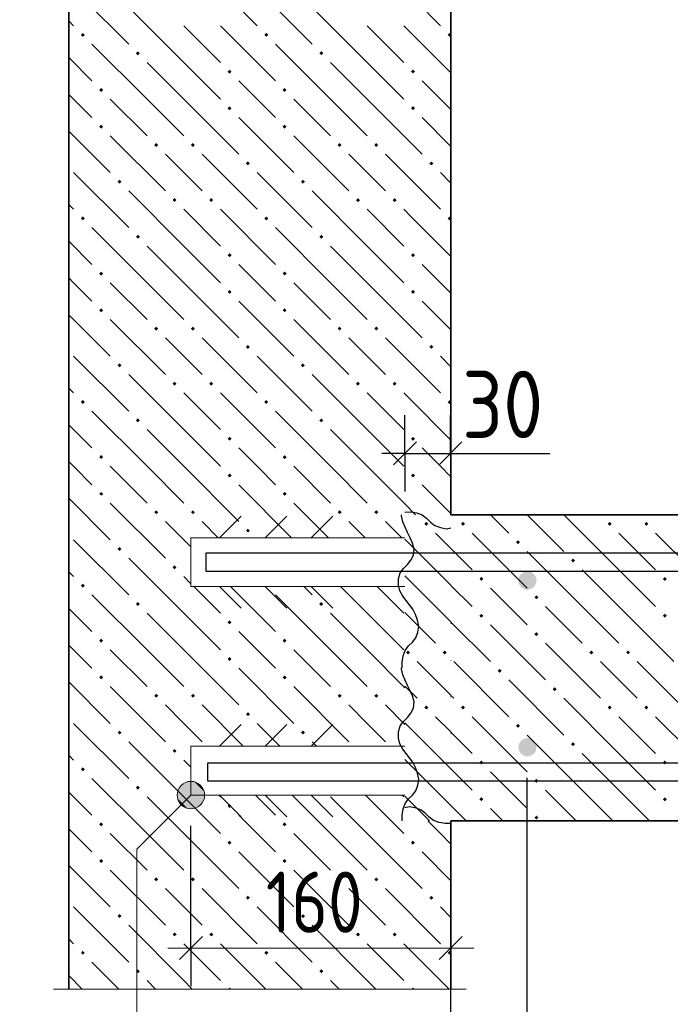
# Model space of a CAD drawing. Header units: millimetres. Extents: x 0 to 21000, y -5 to 14850.
# Tile 4 of 28: x 2037 to 3101, y 7428 to 9037. Entities that reach past the tile are written whole.
import ezdxf

# ---------------------------------------------------------------- set-up
doc = ezdxf.new("R2010")
doc.units = ezdxf.units.MM
for name, color, linetype, lineweight in [('Standard', 7, 'Continuous', 25), ('Лестница', 7, 'Continuous', 25), ('Обрамление П-обр. равн.', 7, 'Continuous', 25), ('Примечания', 7, 'Continuous', 13), ('Размерная линия_ общее', 7, 'Continuous', 13), ('Текст_ общее', 7, 'Continuous', 25), ('Фоновоя арматура Х1', 7, 'Continuous', 25)]:
    doc.layers.add(name, color=color, linetype=linetype, lineweight=lineweight)
doc.layers.add('ЖБ Лестница', color=7, linetype='Continuous', lineweight=25, true_color=0xe0e0ff)
doc.layers.add('ЖБ Стена верхний уровень', color=7, linetype='Continuous', lineweight=25, true_color=0x006e00)
doc.layers.add('Размерная выноска', color=7, linetype='Continuous')
doc.styles.add('ISOCPEUR', font='txt')

msp = doc.modelspace()

# ---------------------------------------------------------------- hatches: boundary and pattern name
at = {"layer": 'ЖБ Лестница', "linetype": 'Continuous', "lineweight": 18, "transparency": 33554687}
for points in [[(2698.6, 8212.8), (2701.8, 8216.1), (2705.1, 8212.8), (2701.8, 8209.6)], [(2758.6, 8212.8), (2761.8, 8216.1), (2765.1, 8212.8), (2761.8, 8209.6)], [(2998.6, 8212.8), (3001.8, 8216.1), (3005.1, 8212.8), (3001.8, 8209.6)], [(3058.6, 8212.8), (3061.8, 8216.1), (3065.1, 8212.8), (3061.8, 8209.6)], [(2848.6, 8182.8), (2851.8, 8186.1), (2855.1, 8182.8), (2851.8, 8179.6)], [(2938.6, 8152.8), (2941.8, 8156.1), (2945.1, 8152.8), (2941.8, 8149.6)], [(2788.6, 8122.8), (2791.8, 8126.1), (2795.1, 8122.8), (2791.8, 8119.6)], [(3088.6, 8122.8), (3091.8, 8126.1), (3095.1, 8122.8), (3091.8, 8119.6)], [(2878.6, 8092.8), (2881.8, 8096.1), (2885.1, 8092.8), (2881.8, 8089.6)], [(2788.6, 8062.8), (2791.8, 8066.1), (2795.1, 8062.8), (2791.8, 8059.6)], [(3088.6, 8062.8), (3091.8, 8066.1), (3095.1, 8062.8), (3091.8, 8059.6)], [(2878.6, 8032.8), (2881.8, 8036.1), (2885.1, 8032.8), (2881.8, 8029.6)], [(2668.6, 8002.8), (2671.8, 8006.1), (2675.1, 8002.8), (2671.8, 7999.6)], [(2728.6, 8002.8), (2731.8, 8006.1), (2735.1, 8002.8), (2731.8, 7999.6)], [(2968.6, 8002.8), (2971.8, 8006.1), (2975.1, 8002.8), (2971.8, 7999.6)], [(3028.6, 8002.8), (3031.8, 8006.1), (3035.1, 8002.8), (3031.8, 7999.6)], [(2818.6, 7972.8), (2821.8, 7976.1), (2825.1, 7972.8), (2821.8, 7969.6)], [(2908.6, 7942.8), (2911.8, 7946.1), (2915.1, 7942.8), (2911.8, 7939.6)], [(2698.6, 7912.8), (2701.8, 7916.1), (2705.1, 7912.8), (2701.8, 7909.6)], [(2758.6, 7912.8), (2761.8, 7916.1), (2765.1, 7912.8), (2761.8, 7909.6)], [(2998.6, 7912.8), (3001.8, 7916.1), (3005.1, 7912.8), (3001.8, 7909.6)], [(3058.6, 7912.8), (3061.8, 7916.1), (3065.1, 7912.8), (3061.8, 7909.6)], [(2848.6, 7882.8), (2851.8, 7886.1), (2855.1, 7882.8), (2851.8, 7879.6)], [(2938.6, 7852.8), (2941.8, 7856.1), (2945.1, 7852.8), (2941.8, 7849.6)], [(2788.6, 7822.8), (2791.8, 7826.1), (2795.1, 7822.8), (2791.8, 7819.6)], [(3088.6, 7822.8), (3091.8, 7826.1), (3095.1, 7822.8), (3091.8, 7819.6)], [(2878.6, 7792.8), (2881.8, 7796.1), (2885.1, 7792.8), (2881.8, 7789.6)], [(2788.6, 7762.8), (2791.8, 7766.1), (2795.1, 7762.8), (2791.8, 7759.6)], [(3088.6, 7762.8), (3091.8, 7766.1), (3095.1, 7762.8), (3091.8, 7759.6)], [(2878.6, 7732.8), (2881.8, 7736.1), (2885.1, 7732.8), (2881.8, 7729.6)]]:
    msp.add_hatch(color=7, dxfattribs=at).paths.add_polyline_path(points, flags=16)
at = {"layer": 'ЖБ Стена верхний уровень', "linetype": 'Continuous', "lineweight": 18, "transparency": 33554687}
for points in [[(2136.8, 9011.9), (2140, 9015.2), (2143.3, 9011.9), (2140, 9008.7)], [(2436.8, 9011.9), (2440, 9015.2), (2443.3, 9011.9), (2440, 9008.7)], [(2736.8, 9011.9), (2740, 9015.2), (2742.2, 9013), (2742.2, 9010.9), (2740, 9008.7)], [(2226.8, 8981.9), (2230, 8985.2), (2233.3, 8981.9), (2230, 8978.7)], [(2526.8, 8981.9), (2530, 8985.2), (2533.3, 8981.9), (2530, 8978.7)], [(2376.8, 8951.9), (2380, 8955.2), (2383.3, 8951.9), (2380, 8948.7)], [(2166.8, 8921.9), (2170, 8925.2), (2173.3, 8921.9), (2170, 8918.7)], [(2466.8, 8921.9), (2470, 8925.2), (2473.3, 8921.9), (2470, 8918.7)], [(2376.8, 8891.9), (2380, 8895.2), (2383.3, 8891.9), (2380, 8888.7)], [(2166.8, 8861.9), (2170, 8865.2), (2173.3, 8861.9), (2170, 8858.7)], [(2466.8, 8861.9), (2470, 8865.2), (2473.3, 8861.9), (2470, 8858.7)], [(2256.8, 8831.9), (2260, 8835.2), (2263.3, 8831.9), (2260, 8828.7)], [(2316.8, 8831.9), (2320, 8835.2), (2323.3, 8831.9), (2320, 8828.7)], [(2556.8, 8831.9), (2560, 8835.2), (2563.3, 8831.9), (2560, 8828.7)], [(2616.8, 8831.9), (2620, 8835.2), (2623.3, 8831.9), (2620, 8828.7)], [(2406.8, 8801.9), (2410, 8805.2), (2413.3, 8801.9), (2410, 8798.7)], [(2706.8, 8801.9), (2710, 8805.2), (2713.3, 8801.9), (2710, 8798.7)], [(2196.8, 8771.9), (2200, 8775.2), (2203.3, 8771.9), (2200, 8768.7)], [(2496.8, 8771.9), (2500, 8775.2), (2503.3, 8771.9), (2500, 8768.7)], [(2286.8, 8741.9), (2290, 8745.2), (2293.3, 8741.9), (2290, 8738.7)], [(2346.8, 8741.9), (2350, 8745.2), (2353.3, 8741.9), (2350, 8738.7)], [(2586.8, 8741.9), (2590, 8745.2), (2593.3, 8741.9), (2590, 8738.7)], [(2646.8, 8741.9), (2650, 8745.2), (2653.3, 8741.9), (2650, 8738.7)], [(2136.8, 8711.9), (2140, 8715.2), (2143.3, 8711.9), (2140, 8708.7)], [(2436.8, 8711.9), (2440, 8715.2), (2443.3, 8711.9), (2440, 8708.7)], [(2736.8, 8711.9), (2740, 8715.2), (2742.2, 8713), (2742.2, 8710.9), (2740, 8708.7)], [(2226.8, 8681.9), (2230, 8685.2), (2233.3, 8681.9), (2230, 8678.7)], [(2526.8, 8681.9), (2530, 8685.2), (2533.3, 8681.9), (2530, 8678.7)], [(2376.8, 8651.9), (2380, 8655.2), (2383.3, 8651.9), (2380, 8648.7)], [(2676.8, 8651.9), (2680, 8655.2), (2683.3, 8651.9), (2680, 8648.7)], [(2166.8, 8621.9), (2170, 8625.2), (2173.3, 8621.9), (2170, 8618.7)], [(2466.8, 8621.9), (2470, 8625.2), (2473.3, 8621.9), (2470, 8618.7)], [(2376.8, 8591.9), (2380, 8595.2), (2383.3, 8591.9), (2380, 8588.7)], [(2676.8, 8591.9), (2680, 8595.2), (2683.3, 8591.9), (2680, 8588.7)], [(2166.8, 8561.9), (2170, 8565.2), (2173.3, 8561.9), (2170, 8558.7)], [(2466.8, 8561.9), (2470, 8565.2), (2473.3, 8561.9), (2470, 8558.7)], [(2256.8, 8531.9), (2260, 8535.2), (2263.3, 8531.9), (2260, 8528.7)], [(2316.8, 8531.9), (2320, 8535.2), (2323.3, 8531.9), (2320, 8528.7)], [(2556.8, 8531.9), (2560, 8535.2), (2563.3, 8531.9), (2560, 8528.7)], [(2616.8, 8531.9), (2620, 8535.2), (2623.3, 8531.9), (2620, 8528.7)], [(2406.8, 8501.9), (2410, 8505.2), (2413.3, 8501.9), (2410, 8498.7)], [(2706.8, 8501.9), (2710, 8505.2), (2713.3, 8501.9), (2710, 8498.7)], [(2196.8, 8471.9), (2200, 8475.2), (2203.3, 8471.9), (2200, 8468.7)], [(2496.8, 8471.9), (2500, 8475.2), (2503.3, 8471.9), (2500, 8468.7)], [(2286.8, 8441.9), (2290, 8445.2), (2293.3, 8441.9), (2290, 8438.7)], [(2346.8, 8441.9), (2350, 8445.2), (2353.3, 8441.9), (2350, 8438.7)], [(2586.8, 8441.9), (2590, 8445.2), (2593.3, 8441.9), (2590, 8438.7)], [(2646.8, 8441.9), (2650, 8445.2), (2653.3, 8441.9), (2650, 8438.7)], [(2136.8, 8411.9), (2140, 8415.2), (2143.3, 8411.9), (2140, 8408.7)], [(2436.8, 8411.9), (2440, 8415.2), (2443.3, 8411.9), (2440, 8408.7)], [(2736.8, 8411.9), (2740, 8415.2), (2742.2, 8413), (2742.2, 8410.9), (2740, 8408.7)], [(2226.8, 8381.9), (2230, 8385.2), (2233.3, 8381.9), (2230, 8378.7)], [(2526.8, 8381.9), (2530, 8385.2), (2533.3, 8381.9), (2530, 8378.7)], [(2376.8, 8351.9), (2380, 8355.2), (2383.3, 8351.9), (2380, 8348.7)], [(2676.8, 8351.9), (2680, 8355.2), (2683.3, 8351.9), (2680, 8348.7)], [(2166.8, 8321.9), (2170, 8325.2), (2173.3, 8321.9), (2170, 8318.7)], [(2466.8, 8321.9), (2470, 8325.2), (2473.3, 8321.9), (2470, 8318.7)], [(2376.8, 8291.9), (2380, 8295.2), (2383.3, 8291.9), (2380, 8288.7)], [(2676.8, 8291.9), (2680, 8295.2), (2683.3, 8291.9), (2680, 8288.7)], [(2166.8, 8261.9), (2170, 8265.2), (2173.3, 8261.9), (2170, 8258.7)], [(2466.8, 8261.9), (2470, 8265.2), (2473.3, 8261.9), (2470, 8258.7)], [(2256.8, 8231.9), (2260, 8235.2), (2263.3, 8231.9), (2260, 8228.7)], [(2316.8, 8231.9), (2320, 8235.2), (2323.3, 8231.9), (2320, 8228.7)], [(2556.8, 8231.9), (2560, 8235.2), (2563.3, 8231.9), (2560, 8228.7)], [(2616.8, 8231.9), (2620, 8235.2), (2623.3, 8231.9), (2620, 8228.7)], [(2406.8, 8201.9), (2410, 8205.2), (2413.3, 8201.9), (2410, 8198.7)], [(2196.8, 8171.9), (2200, 8175.2), (2203.3, 8171.9), (2200, 8168.7)], [(2286.8, 8141.9), (2290, 8145.2), (2293.3, 8141.9), (2290, 8138.7)], [(2136.8, 8111.9), (2140, 8115.2), (2143.3, 8111.9), (2140, 8108.7)], [(2441.6, 8110.3), (2440, 8108.7), (2438.4, 8110.3)], [(2741.8, 8113.4), (2742.2, 8113), (2742.2, 8110.9), (2741.8, 8110.5)], [(2226.8, 8081.9), (2230, 8085.2), (2233.3, 8081.9), (2230, 8078.7)], [(2526.8, 8081.9), (2530, 8085.2), (2533.3, 8081.9), (2530, 8078.7)], [(2376.8, 8051.9), (2380, 8055.2), (2383.3, 8051.9), (2380, 8048.7)], [(2166.8, 8021.9), (2170, 8025.2), (2173.3, 8021.9), (2170, 8018.7)], [(2466.8, 8021.9), (2470, 8025.2), (2473.3, 8021.9), (2470, 8018.7)], [(2376.8, 7991.9), (2380, 7995.2), (2383.3, 7991.9), (2380, 7988.7)], [(2166.8, 7961.9), (2170, 7965.2), (2173.3, 7961.9), (2170, 7958.7)], [(2466.8, 7961.9), (2470, 7965.2), (2473.3, 7961.9), (2470, 7958.7)], [(2256.8, 7931.9), (2260, 7935.2), (2263.3, 7931.9), (2260, 7928.7)], [(2316.8, 7931.9), (2320, 7935.2), (2323.3, 7931.9), (2320, 7928.7)], [(2556.8, 7931.9), (2560, 7935.2), (2563.3, 7931.9), (2560, 7928.7)], [(2616.8, 7931.9), (2620, 7935.2), (2623.3, 7931.9), (2620, 7928.7)], [(2406.8, 7901.9), (2410, 7905.2), (2413.3, 7901.9), (2410, 7898.7)], [(2196.8, 7871.9), (2200, 7875.2), (2203.3, 7871.9), (2200, 7868.7)], [(2496.8, 7871.9), (2500, 7875.2), (2503.3, 7871.9), (2500, 7868.7)], [(2286.8, 7841.9), (2290, 7845.2), (2293.3, 7841.9), (2290, 7838.7)], [(2136.8, 7811.9), (2140, 7815.2), (2143.3, 7811.9), (2140, 7808.7)], [(2741.8, 7813.4), (2742.2, 7813), (2742.2, 7810.9), (2741.8, 7810.5)], [(2226.8, 7781.9), (2230, 7785.2), (2233.3, 7781.9), (2230, 7778.7)], [(2376.8, 7751.9), (2380, 7755.2), (2383.3, 7751.9), (2380, 7748.7)], [(2166.8, 7721.9), (2170, 7725.2), (2173.3, 7721.9), (2170, 7718.7)], [(2466.8, 7721.9), (2470, 7725.2), (2473.3, 7721.9), (2470, 7718.7)], [(2376.8, 7691.9), (2380, 7695.2), (2383.3, 7691.9), (2380, 7688.7)], [(2676.8, 7691.9), (2680, 7695.2), (2683.3, 7691.9), (2680, 7688.7)], [(2166.8, 7661.9), (2170, 7665.2), (2173.3, 7661.9), (2170, 7658.7)], [(2466.8, 7661.9), (2470, 7665.2), (2473.3, 7661.9), (2470, 7658.7)], [(2256.8, 7631.9), (2260, 7635.2), (2263.3, 7631.9), (2260, 7628.7)], [(2316.8, 7631.9), (2320, 7635.2), (2323.3, 7631.9), (2320, 7628.7)], [(2556.8, 7631.9), (2560, 7635.2), (2563.3, 7631.9), (2560, 7628.7)], [(2616.8, 7631.9), (2620, 7635.2), (2623.3, 7631.9), (2620, 7628.7)], [(2406.8, 7601.9), (2410, 7605.2), (2413.3, 7601.9), (2410, 7598.7)], [(2706.8, 7601.9), (2710, 7605.2), (2713.3, 7601.9), (2710, 7598.7)], [(2196.8, 7571.9), (2200, 7575.2), (2203.3, 7571.9), (2200, 7568.7)], [(2496.8, 7571.9), (2500, 7575.2), (2503.3, 7571.9), (2500, 7568.7)], [(2286.8, 7541.9), (2290, 7545.2), (2293.3, 7541.9), (2290, 7538.7)], [(2346.8, 7541.9), (2350, 7545.2), (2353.3, 7541.9), (2350, 7538.7)], [(2586.8, 7541.9), (2590, 7545.2), (2593.3, 7541.9), (2590, 7538.7)], [(2646.8, 7541.9), (2650, 7545.2), (2653.3, 7541.9), (2650, 7538.7)], [(2136.8, 7511.9), (2140, 7515.2), (2143.3, 7511.9), (2140, 7508.7)], [(2436.8, 7511.9), (2440, 7515.2), (2443.3, 7511.9), (2440, 7508.7)], [(2736.8, 7511.9), (2740, 7515.2), (2742.2, 7513), (2742.2, 7510.9), (2740, 7508.7)], [(2226.8, 7481.9), (2230, 7485.2), (2233.3, 7481.9), (2230, 7478.7)], [(2526.8, 7481.9), (2530, 7485.2), (2533.3, 7481.9), (2530, 7478.7)], [(2377.6, 7452.8), (2380, 7455.2), (2382.4, 7452.8)], [(2677.6, 7452.8), (2680, 7455.2), (2682.4, 7452.8)]]:
    msp.add_hatch(color=7, dxfattribs=at).paths.add_polyline_path(points, flags=16)
h = msp.add_hatch(color=7, dxfattribs=at)
h.paths.add_polyline_path([(2683.1, 8952.1), (2676.8, 8951.9), (2680, 8955.2)], flags=16)
h.paths.add_polyline_path([(2683.1, 8952.1), (2683.1, 8951.8), (2683.3, 8951.9)])
h.paths.add_polyline_path([(2683.1, 8952.1), (2683.1, 8951.8), (2680, 8948.7), (2676.8, 8951.9)], flags=16)
h = msp.add_hatch(color=7, dxfattribs=at)
h.paths.add_polyline_path([(2681.8, 8893.4), (2676.8, 8891.9), (2680, 8895.2)], flags=16)
h.paths.add_polyline_path([(2681.8, 8893.4), (2681.7, 8890.4), (2683.3, 8891.9)])
h.paths.add_polyline_path([(2681.8, 8893.4), (2681.7, 8890.4), (2680, 8888.7), (2676.8, 8891.9)], flags=16)
at = {"layer": 'Текст_ общее', "linetype": 'Continuous', "lineweight": 13, "transparency": 33554687}
for points in [[(2338.5, 7763.9), (2311.1, 7791.3), (2300.9, 7785.5)], [(2338.5, 7775.4), (2322.5, 7791.3), (2311.1, 7791.3)], [(2338.5, 7775.4), (2311.1, 7791.3), (2338.5, 7763.9)], [(2322.5, 7791.3), (2338.5, 7775.4), (2332.7, 7785.5)], [(2332.7, 7753.7), (2300.9, 7785.5), (2295.2, 7775.4)], [(2332.7, 7753.7), (2295.2, 7775.4), (2322.5, 7748)], [(2322.5, 7748), (2295.2, 7775.4), (2295.2, 7763.9)], [(2338.5, 7763.9), (2300.9, 7785.5), (2332.7, 7753.7)], [(2322.5, 7748), (2295.2, 7763.9), (2311.1, 7748)], [(2311.1, 7748), (2295.2, 7763.9), (2300.9, 7753.7)]]:
    msp.add_hatch(color=7, dxfattribs=at).paths.add_polyline_path(points)
at = {"layer": 'Фоновоя арматура Х1', "linetype": 'Continuous', "lineweight": 35, "transparency": 33554687}
for points in [[(2882.2, 8120.3), (2881.1, 8126), (2877.8, 8130.9), (2873, 8134.2), (2867.2, 8135.3), (2861.5, 8134.2), (2856.6, 8130.9), (2853.4, 8126), (2852.2, 8120.3), (2853.4, 8114.6), (2856.6, 8109.7), (2861.5, 8106.5), (2867.2, 8105.3), (2873, 8106.5), (2877.8, 8109.7), (2881.1, 8114.6)], [(2882.2, 7847.8), (2881.1, 7853.5), (2877.8, 7858.4), (2873, 7861.7), (2867.2, 7862.8), (2861.5, 7861.7), (2856.6, 7858.4), (2853.4, 7853.5), (2852.2, 7847.8), (2853.4, 7842.1), (2856.6, 7837.2), (2861.5, 7834), (2867.2, 7832.8), (2873, 7834), (2877.8, 7837.2), (2881.1, 7842.1)]]:
    msp.add_hatch(color=7, dxfattribs=at).paths.add_polyline_path(points)

# ---------------------------------------------------------------- linework, layer by layer
at = {"color": 7, "linetype": 'Continuous', "lineweight": 25, "transparency": 33554687}
for points in [[(2344.3, 7822.4), (6581.4, 7822.4), (6585.6, 7822.6), (6589.7, 7823), (6593.8, 7823.6), (6597.8, 7824.4), (6601.7, 7825.5), (6605.7, 7826.8), (6609.5, 7828.2), (6613.3, 7830), (14877.6, 11962.1)], [(14890.4, 11935), (6626.2, 7802.9), (6621.1, 7800.5), (6615.7, 7798.5), (6610.2, 7796.7), (6604.7, 7795.2), (6599.1, 7794.1), (6593.4, 7793.2), (6587.6, 7792.7), (6582, 7792.4), (2344.3, 7792.4), (2344.3, 7822.4)]]:
    msp.add_lwpolyline(points, dxfattribs=at)
at = {"layer": 'Standard', "color": 7, "linetype": 'Continuous', "lineweight": -3, "transparency": 33554687}
for p, q in [((2666.8, 8328), (2666.8, 8390.5)), ((2666.8, 8328), (2666.8, 8390.5)), ((2741.4, 8328), (2741.4, 8390.5)), ((2741.4, 8328), (2741.4, 8390.5)), ((2666.8, 8328), (2629.3, 8328)), ((2666.8, 8328), (2629.3, 8328)), ((2666.8, 8328), (2666.8, 8265.5)), ((2666.8, 8328), (2666.8, 8277.8)), ((2666.8, 8328), (2741.4, 8328)), ((2666.8, 8328), (2666.8, 8265.5)), ((2666.8, 8328), (2666.8, 8277.8)), ((2666.8, 8328), (2741.4, 8328)), ((2741.4, 8328), (2741.4, 8265.5)), ((2741.4, 8328), (2741.4, 8277.8)), ((2741.4, 8328), (2778.9, 8328)), ((2741.4, 8328), (2741.4, 8265.5)), ((2741.4, 8328), (2741.4, 8277.8)), ((2741.4, 8328), (2778.9, 8328))]:
    msp.add_line(p, q, dxfattribs=at)
at = {"layer": 'Standard', "color": 7, "linetype": 'Continuous', "lineweight": 25, "transparency": 33554687}
for p, q in [((2648.1, 8309.2), (2685.6, 8346.7)), ((2648.1, 8309.2), (2685.6, 8346.7)), ((2722.7, 8309.2), (2760.2, 8346.7)), ((2722.7, 8309.2), (2760.2, 8346.7))]:
    msp.add_line(p, q, dxfattribs=at)
at = {"layer": 'Standard', "color": 7, "linetype": 'Continuous', "lineweight": 13, "transparency": 33554687}
for p, q in [((2363.5, 8190.3), (2398.8, 8225.7)), ((2438.5, 8190.3), (2473.8, 8225.7)), ((2513.5, 8190.3), (2548.8, 8225.7)), ((2363.5, 8110.3), (2398.8, 8075)), ((2438.5, 8110.3), (2473.8, 8075)), ((2513.5, 8110.3), (2548.8, 8075)), ((2363.5, 7849.6), (2398.8, 7885)), ((2438.5, 7849.6), (2473.8, 7885)), ((2513.5, 7849.6), (2548.8, 7885)), ((2363.5, 7769.6), (2398.8, 7734.3)), ((2438.5, 7769.6), (2473.8, 7734.3)), ((2513.5, 7769.6), (2548.8, 7734.3))]:
    msp.add_line(p, q, dxfattribs=at)
for points in [[(2666.8, 8190.3), (2316.8, 8190.3), (2316.8, 8110.3), (2666.8, 8110.3)], [(2666.8, 7849.6), (2316.8, 7849.6), (2316.8, 7769.6), (2666.8, 7769.6)]]:
    msp.add_lwpolyline(points, dxfattribs=at)
at = {"layer": 'ЖБ Лестница', "color": 9, "linetype": 'Continuous', "lineweight": 18, "true_color": 0xc7c7c7, "transparency": 33554687}
for p, q in [((2686.8, 8227.8), (2686.8, 8227.8)), ((2746.8, 8227.8), (2746.8, 8227.8)), ((2806.8, 8227.8), (2836.8, 8197.8)), ((2866.8, 8227.8), (2926.8, 8167.8)), ((3016.8, 8137.8), (2926.8, 8227.8)), ((2986.8, 8227.8), (2986.8, 8227.8)), ((3046.8, 8227.8), (3046.8, 8227.8)), ((2716.8, 8197.8), (2741.8, 8172.8)), ((2776.8, 8197.8), (2866.8, 8107.8)), ((3016.8, 8197.8), (3076.8, 8137.8)), ((3076.8, 8197.8), (3166.8, 8107.8)), ((2716.8, 8137.8), (2666.8, 8187.8)), ((2742.2, 8172.4), (2776.8, 8137.8)), ((2956.8, 8077.8), (2866.8, 8167.8)), ((2666.8, 8127.8), (2716.8, 8077.8)), ((2716.8, 8137.8), (2741.8, 8112.8)), ((2956.8, 8137.8), (3016.8, 8077.8)), ((3016.8, 8137.8), (3076.8, 8077.8)), ((2742.2, 8112.4), (2776.8, 8077.8)), ((2836.8, 8077.8), (2806.8, 8107.8)), ((2716.8, 8077.8), (2741.8, 8052.8)), ((2866.8, 8047.8), (2836.8, 8077.8)), ((2896.8, 8077.8), (2956.8, 8017.8)), ((2956.8, 8077.8), (3016.8, 8017.8)), ((3016.8, 8077.8), (3106.8, 7987.8)), ((2666.8, 8067.8), (2716.8, 8017.8)), ((2742.2, 8052.4), (2806.8, 7987.8)), ((2806.8, 8047.8), (2896.8, 7957.8)), ((2896.8, 8017.8), (2986.8, 7927.8)), ((2716.8, 7957.8), (2686.8, 7987.8)), ((2746.8, 7987.8), (2836.8, 7897.8)), ((3016.8, 7957.8), (2986.8, 7987.8)), ((3046.8, 7987.8), (3136.8, 7897.8)), ((2741.8, 7932.8), (2716.8, 7957.8)), ((2836.8, 7957.8), (2926.8, 7867.8)), ((3046.8, 7927.8), (3016.8, 7957.8)), ((2666.8, 7947.8), (2686.8, 7927.8)), ((2746.8, 7927.8), (2742.2, 7932.4)), ((3016.8, 7837.8), (2926.8, 7927.8)), ((2716.8, 7837.8), (2666.8, 7887.8)), ((2716.8, 7897.8), (2741.8, 7872.8)), ((2776.8, 7897.8), (2866.8, 7807.8)), ((3016.8, 7897.8), (3076.8, 7837.8)), ((3076.8, 7897.8), (3166.8, 7807.8)), ((2742.2, 7872.4), (2776.8, 7837.8)), ((2956.8, 7777.8), (2866.8, 7867.8)), ((2716.8, 7837.8), (2741.8, 7812.8)), ((2956.8, 7837.8), (3016.8, 7777.8)), ((3016.8, 7837.8), (3076.8, 7777.8)), ((2666.8, 7827.8), (2716.8, 7777.8)), ((2742.2, 7812.4), (2776.8, 7777.8)), ((2836.8, 7777.8), (2806.8, 7807.8)), ((2716.8, 7777.8), (2741.8, 7752.8)), ((2866.8, 7747.8), (2836.8, 7777.8)), ((2896.8, 7777.8), (2946.8, 7727.8)), ((2956.8, 7777.8), (3006.8, 7727.8)), ((3016.8, 7777.8), (3066.8, 7727.8)), ((2666.8, 7767.8), (2706.8, 7727.8)), ((2742.2, 7752.4), (2766.8, 7727.8)), ((2806.8, 7747.8), (2826.8, 7727.8))]:
    msp.add_line(p, q, dxfattribs=at)
at = {"layer": 'ЖБ Лестница', "color": 7, "linetype": 'Continuous', "lineweight": 35, "transparency": 33554687}
for p, q in [((6616.8, 8227.8), (2742.2, 8227.8)), ((2742.2, 7727.8), (6616.8, 7727.8))]:
    msp.add_line(p, q, dxfattribs=at)
at = {"layer": 'ЖБ Стена верхний уровень', "color": 7, "linetype": 'Continuous', "lineweight": 35, "transparency": 33554687}
for p, q in [((2117.2, 11577.8), (2117.2, 7452.8)), ((2742.2, 8227.8), (2742.2, 11577.8)), ((2742.2, 7452.8), (2742.2, 7727.8))]:
    msp.add_line(p, q, dxfattribs=at)
at = {"layer": 'ЖБ Стена верхний уровень', "color": 251, "linetype": 'Continuous', "lineweight": 18, "true_color": 0x575757, "transparency": 33554687}
for p, q in [((2335, 9116.9), (2425, 9026.9)), ((2125, 9086.9), (2215, 8996.9)), ((2425, 9086.9), (2515, 8996.9)), ((2305, 8966.9), (2215, 9056.9)), ((2605, 8966.9), (2515, 9056.9)), ((2117.2, 9034.7), (2125, 9026.9)), ((2305, 9026.9), (2365, 8966.9)), ((2365, 9026.9), (2455, 8936.9)), ((2605, 9026.9), (2665, 8966.9)), ((2245, 8906.9), (2155, 8996.9)), ((2545, 8906.9), (2455, 8996.9)), ((2117.2, 8974.7), (2155, 8936.9)), ((2245, 8966.9), (2305, 8906.9)), ((2305, 8966.9), (2365, 8906.9)), ((2545, 8966.9), (2605, 8906.9)), ((2605, 8966.9), (2665, 8906.9)), ((2425, 8906.9), (2395, 8936.9)), ((2725, 8906.9), (2695, 8936.9)), ((2125, 8906.9), (2117.2, 8914.7)), ((2155, 8876.9), (2125, 8906.9)), ((2185, 8906.9), (2245, 8846.9)), ((2245, 8906.9), (2305, 8846.9)), ((2305, 8906.9), (2395, 8816.9)), ((2455, 8876.9), (2425, 8906.9)), ((2485, 8906.9), (2545, 8846.9)), ((2545, 8906.9), (2605, 8846.9)), ((2742.2, 8889.7), (2725, 8906.9)), ((2395, 8876.9), (2485, 8786.9)), ((2695, 8876.9), (2742.2, 8829.7)), ((2117.2, 8854.7), (2185, 8786.9)), ((2185, 8846.9), (2275, 8756.9)), ((2485, 8846.9), (2575, 8756.9)), ((2305, 8786.9), (2275, 8816.9)), ((2335, 8816.9), (2425, 8726.9)), ((2605, 8786.9), (2575, 8816.9)), ((2125, 8786.9), (2215, 8696.9)), ((2335, 8756.9), (2305, 8786.9)), ((2425, 8786.9), (2515, 8696.9)), ((2635, 8756.9), (2605, 8786.9)), ((2725, 8786.9), (2742.2, 8769.7)), ((2305, 8666.9), (2215, 8756.9)), ((2605, 8666.9), (2515, 8756.9)), ((2117.2, 8734.7), (2125, 8726.9)), ((2305, 8726.9), (2365, 8666.9)), ((2365, 8726.9), (2455, 8636.9)), ((2605, 8726.9), (2665, 8666.9)), ((2245, 8606.9), (2155, 8696.9)), ((2545, 8606.9), (2455, 8696.9)), ((2117.2, 8674.7), (2155, 8636.9)), ((2245, 8666.9), (2305, 8606.9)), ((2305, 8666.9), (2365, 8606.9)), ((2545, 8666.9), (2605, 8606.9)), ((2605, 8666.9), (2665, 8606.9)), ((2425, 8606.9), (2395, 8636.9)), ((2725, 8606.9), (2695, 8636.9)), ((2125, 8606.9), (2117.2, 8614.7)), ((2155, 8576.9), (2125, 8606.9)), ((2185, 8606.9), (2245, 8546.9)), ((2245, 8606.9), (2305, 8546.9)), ((2305, 8606.9), (2395, 8516.9)), ((2455, 8576.9), (2425, 8606.9)), ((2485, 8606.9), (2545, 8546.9)), ((2545, 8606.9), (2605, 8546.9)), ((2742.2, 8589.7), (2725, 8606.9)), ((2395, 8576.9), (2485, 8486.9)), ((2695, 8576.9), (2742.2, 8529.7)), ((2117.2, 8554.7), (2185, 8486.9)), ((2185, 8546.9), (2275, 8456.9)), ((2485, 8546.9), (2575, 8456.9)), ((2305, 8486.9), (2275, 8516.9)), ((2335, 8516.9), (2425, 8426.9)), ((2605, 8486.9), (2575, 8516.9)), ((2125, 8486.9), (2215, 8396.9)), ((2335, 8456.9), (2305, 8486.9)), ((2425, 8486.9), (2515, 8396.9)), ((2635, 8456.9), (2605, 8486.9)), ((2725, 8486.9), (2742.2, 8469.7)), ((2305, 8366.9), (2215, 8456.9)), ((2605, 8366.9), (2515, 8456.9)), ((2117.2, 8434.7), (2125, 8426.9)), ((2305, 8426.9), (2365, 8366.9)), ((2365, 8426.9), (2455, 8336.9)), ((2605, 8426.9), (2665, 8366.9)), ((2245, 8306.9), (2155, 8396.9)), ((2545, 8306.9), (2455, 8396.9)), ((2117.2, 8374.7), (2155, 8336.9)), ((2245, 8366.9), (2305, 8306.9)), ((2305, 8366.9), (2365, 8306.9)), ((2545, 8366.9), (2605, 8306.9)), ((2605, 8366.9), (2665, 8306.9)), ((2425, 8306.9), (2395, 8336.9)), ((2725, 8306.9), (2695, 8336.9)), ((2125, 8306.9), (2117.2, 8314.7)), ((2155, 8276.9), (2125, 8306.9)), ((2185, 8306.9), (2245, 8246.9)), ((2245, 8306.9), (2305, 8246.9)), ((2305, 8306.9), (2395, 8216.9)), ((2455, 8276.9), (2425, 8306.9)), ((2485, 8306.9), (2545, 8246.9)), ((2545, 8306.9), (2605, 8246.9)), ((2742.2, 8289.7), (2725, 8306.9)), ((2395, 8276.9), (2481.6, 8190.3)), ((2695, 8276.9), (2742.2, 8229.7)), ((2117.2, 8254.7), (2185, 8186.9)), ((2185, 8246.9), (2275, 8156.9)), ((2485, 8246.9), (2541.6, 8190.3)), ((2305, 8186.9), (2275, 8216.9)), ((2335, 8216.9), (2361.6, 8190.3)), ((2601.7, 8190.3), (2575, 8216.9)), ((2635, 8216.9), (2661.6, 8190.3)), ((2125, 8186.9), (2215, 8096.9)), ((2316.8, 8175.1), (2305, 8186.9)), ((2741.8, 8170.1), (2742.2, 8169.7)), ((2305, 8066.9), (2215, 8156.9)), ((2117.2, 8134.7), (2125, 8126.9)), ((2305, 8126.9), (2316.8, 8115.1)), ((2321.6, 8110.3), (2365, 8066.9)), ((2381.6, 8110.3), (2455, 8036.9)), ((2501.6, 8110.3), (2515, 8096.9)), ((2605, 8066.9), (2561.6, 8110.3)), ((2621.6, 8110.3), (2665, 8066.9)), ((2245, 8006.9), (2155, 8096.9)), ((2545, 8006.9), (2455, 8096.9)), ((2117.2, 8074.7), (2155, 8036.9)), ((2245, 8066.9), (2305, 8006.9)), ((2305, 8066.9), (2365, 8006.9)), ((2545, 8066.9), (2605, 8006.9)), ((2605, 8066.9), (2665, 8006.9)), ((2741.8, 8050.1), (2742.2, 8049.7)), ((2425, 8006.9), (2395, 8036.9)), ((2125, 8006.9), (2117.2, 8014.7)), ((2155, 7976.9), (2125, 8006.9)), ((2185, 8006.9), (2245, 7946.9)), ((2245, 8006.9), (2305, 7946.9)), ((2305, 8006.9), (2395, 7916.9)), ((2455, 7976.9), (2425, 8006.9)), ((2485, 8006.9), (2545, 7946.9)), ((2545, 8006.9), (2605, 7946.9)), ((2605, 8006.9), (2666.8, 7945.1)), ((2742.2, 7989.7), (2741.8, 7990.1)), ((2395, 7976.9), (2485, 7886.9)), ((2117.2, 7954.7), (2185, 7886.9)), ((2185, 7946.9), (2275, 7856.9)), ((2485, 7946.9), (2575, 7856.9)), ((2305, 7886.9), (2275, 7916.9)), ((2335, 7916.9), (2402.3, 7849.6)), ((2605, 7886.9), (2575, 7916.9)), ((2635, 7916.9), (2666.8, 7885.1)), ((2741.8, 7930.1), (2742.2, 7929.7)), ((2125, 7886.9), (2215, 7796.9)), ((2335, 7856.9), (2305, 7886.9)), ((2425, 7886.9), (2462.3, 7849.6)), ((2635, 7856.9), (2605, 7886.9)), ((2741.8, 7870.1), (2742.2, 7869.7)), ((2305, 7766.9), (2215, 7856.9)), ((2522.3, 7849.6), (2515, 7856.9)), ((2117.2, 7834.7), (2125, 7826.9)), ((2305, 7826.9), (2316.8, 7815.1)), ((2245, 7706.9), (2155, 7796.9)), ((2117.2, 7774.7), (2155, 7736.9)), ((2245, 7766.9), (2305, 7706.9)), ((2305, 7766.9), (2365, 7706.9)), ((2362.3, 7769.6), (2365, 7766.9)), ((2422.3, 7769.6), (2455, 7736.9)), ((2545, 7706.9), (2482.3, 7769.6)), ((2545, 7766.9), (2605, 7706.9)), ((2605, 7766.9), (2602.3, 7769.6)), ((2605, 7766.9), (2665, 7706.9)), ((2662.3, 7769.6), (2665, 7766.9)), ((2741.8, 7750.1), (2742.2, 7749.7)), ((2425, 7706.9), (2395, 7736.9)), ((2725, 7706.9), (2704.2, 7727.8)), ((2125, 7706.9), (2117.2, 7714.7)), ((2155, 7676.9), (2125, 7706.9)), ((2185, 7706.9), (2245, 7646.9)), ((2245, 7706.9), (2305, 7646.9)), ((2305, 7706.9), (2395, 7616.9)), ((2455, 7676.9), (2425, 7706.9)), ((2485, 7706.9), (2545, 7646.9)), ((2545, 7706.9), (2605, 7646.9)), ((2605, 7706.9), (2695, 7616.9)), ((2742.2, 7689.7), (2725, 7706.9)), ((2395, 7676.9), (2485, 7586.9)), ((2695, 7676.9), (2742.2, 7629.7)), ((2117.2, 7654.7), (2185, 7586.9)), ((2185, 7646.9), (2275, 7556.9)), ((2485, 7646.9), (2575, 7556.9)), ((2305, 7586.9), (2275, 7616.9)), ((2335, 7616.9), (2425, 7526.9)), ((2605, 7586.9), (2575, 7616.9)), ((2635, 7616.9), (2725, 7526.9)), ((2125, 7586.9), (2215, 7496.9)), ((2335, 7556.9), (2305, 7586.9)), ((2425, 7586.9), (2515, 7496.9)), ((2635, 7556.9), (2605, 7586.9)), ((2725, 7586.9), (2742.2, 7569.7)), ((2305, 7466.9), (2215, 7556.9)), ((2605, 7466.9), (2515, 7556.9)), ((2117.2, 7534.7), (2125, 7526.9)), ((2305, 7526.9), (2365, 7466.9)), ((2365, 7526.9), (2439.2, 7452.8)), ((2605, 7526.9), (2665, 7466.9)), ((2665, 7526.9), (2739.2, 7452.8)), ((2199.1, 7452.8), (2155, 7496.9)), ((2499.1, 7452.8), (2455, 7496.9)), ((2117.2, 7474.7), (2139.2, 7452.8)), ((2245, 7466.9), (2259.1, 7452.8)), ((2305, 7466.9), (2319.1, 7452.8)), ((2545, 7466.9), (2559.1, 7452.8)), ((2605, 7466.9), (2619.1, 7452.8))]:
    msp.add_line(p, q, dxfattribs=at)
for points in [[(2635, 9116.9), (2685.7, 9066.3), (2685.7, 9066.3), (2725, 9026.9)], [(2665, 9026.9), (2684.4, 9007.6), (2684.4, 9007.6), (2742.2, 8949.7)], [(2605, 8906.9), (2680.4, 8831.5), (2680.4, 8831.5), (2695, 8816.9)], [(2635, 8816.9), (2679.1, 8772.9), (2679.1, 8772.9), (2725, 8726.9)], [(2665, 8726.9), (2677.8, 8714.2), (2677.8, 8714.2), (2742.2, 8649.7)], [(2605, 8606.9), (2673.8, 8538.2), (2673.8, 8538.2), (2695, 8516.9)], [(2635, 8516.9), (2672.5, 8479.5), (2672.5, 8479.5), (2725, 8426.9)], [(2665, 8426.9), (2671.2, 8420.8), (2671.2, 8420.8), (2742.2, 8349.7)], [(2605, 8306.9), (2667.2, 8244.8), (2667.2, 8244.8), (2684.1, 8227.8)]]:
    msp.add_lwpolyline(points, dxfattribs=at)
at = {"layer": 'Лестница', "color": 7, "linetype": 'Continuous', "lineweight": 25, "transparency": 33554687}
for p, q in [((6616.8, 8227.8), (2741.8, 8227.8)), ((2741.8, 7727.8), (6623.1, 7727.8))]:
    msp.add_line(p, q, dxfattribs=at)
at = {"layer": 'Обрамление П-обр. равн.', "color": 38, "linetype": 'Continuous', "lineweight": 25, "true_color": 0x5f1e0f, "transparency": 33554687}
msp.add_lwpolyline([(2341.8, 8165.3), (7246.4, 8165.3), (7250.6, 8165.5), (7254.7, 8165.9), (7258.8, 8166.5), (7262.8, 8167.3), (7266.7, 8168.4), (7270.7, 8169.6), (7274.5, 8171.1), (7278.3, 8172.8), (8384.1, 8725.7), (8397.5, 8698.9), (7291.2, 8145.7), (7286.1, 8143.4), (7280.7, 8141.4), (7275.2, 8139.6), (7269.7, 8138.1), (7264.1, 8136.9), (7258.4, 8136.1), (7252.6, 8135.5), (7247, 8135.3), (2341.8, 8135.3), (2341.8, 8165.3)], dxfattribs=at)
at = {"layer": 'Примечания', "color": 7, "linetype": 'Continuous', "lineweight": 25, "transparency": 33554687}
msp.add_line((2662.4, 8227.8), (2662.4, 8227.8), dxfattribs=at)
msp.add_line((2662.4, 8227.8), (2662.4, 8227.8), dxfattribs=at)
for points in [[(2662.4, 7977.8), (2662.3, 7987.1), (2663.8, 7997.1), (2667.1, 8006.1), (2672.5, 8013.3), (2679, 8019.6), (2684.5, 8026.8), (2687.8, 8036.1), (2689.7, 8045.8), (2687.5, 8055.6), (2684, 8064.6), (2680, 8073.3), (2674.6, 8080.8), (2668.9, 8087.8), (2663.2, 8094.8), (2658.7, 8103.3), (2656.3, 8112.8), (2656.6, 8122.8), (2659.3, 8132.6), (2664.6, 8139.8), (2670.8, 8146.3), (2676.5, 8153.3), (2680.8, 8161.8), (2681.8, 8171.8), (2679.4, 8181.6), (2675.6, 8190.3), (2671.3, 8198.8), (2667.2, 8207.6), (2663.2, 8216.1), (2661.2, 8225.8), (2661.1, 8227.8)], [(2662.4, 7977.8), (2662.3, 7987.1), (2663.8, 7997.1), (2667.1, 8006.1), (2672.5, 8013.3), (2679, 8019.6), (2684.5, 8026.8), (2687.8, 8036.1), (2689.7, 8045.8), (2687.5, 8055.6), (2684, 8064.6), (2680, 8073.3), (2674.6, 8080.8), (2668.9, 8087.8), (2663.2, 8094.8), (2658.7, 8103.3), (2656.3, 8112.8), (2656.6, 8122.8), (2659.3, 8132.6), (2664.6, 8139.8), (2670.8, 8146.3), (2676.5, 8153.3), (2680.8, 8161.8), (2681.8, 8171.8), (2679.4, 8181.6), (2675.6, 8190.3), (2671.3, 8198.8), (2667.2, 8207.6), (2663.2, 8216.1), (2661.2, 8225.8), (2661.1, 8227.8)], [(2666.8, 8232.2), (2676.1, 8232.3), (2686.1, 8230.9), (2695.1, 8227.6), (2702.3, 8222.1), (2708.6, 8215.6), (2715.8, 8210.2), (2725.1, 8206.9), (2734.8, 8205), (2741.8, 8206.5)], [(2666.8, 8232.2), (2676.1, 8232.3), (2686.1, 8230.9), (2695.1, 8227.6), (2702.3, 8222.1), (2708.6, 8215.6), (2715.8, 8210.2), (2725.1, 8206.9), (2734.8, 8205), (2741.8, 8206.5)], [(2662.4, 7727.8), (2662.3, 7737.1), (2663.8, 7747.1), (2667.1, 7756.1), (2672.5, 7763.3), (2679, 7769.6), (2684.5, 7776.8), (2687.8, 7786.1), (2689.7, 7795.8), (2687.5, 7805.6), (2684, 7814.6), (2680, 7823.3), (2674.6, 7830.8), (2668.9, 7837.8), (2663.2, 7844.8), (2658.7, 7853.3), (2656.3, 7862.8), (2656.6, 7872.8), (2659.3, 7882.6), (2664.6, 7889.8), (2670.8, 7896.3), (2676.5, 7903.3), (2680.8, 7911.8), (2681.8, 7921.8), (2679.4, 7931.6), (2675.6, 7940.3), (2671.3, 7948.8), (2667.2, 7957.6), (2663.2, 7966.1), (2661.2, 7975.8), (2661.1, 7977.8)], [(2662.4, 7727.8), (2662.3, 7737.1), (2663.8, 7747.1), (2667.1, 7756.1), (2672.5, 7763.3), (2679, 7769.6), (2684.5, 7776.8), (2687.8, 7786.1), (2689.7, 7795.8), (2687.5, 7805.6), (2684, 7814.6), (2680, 7823.3), (2674.6, 7830.8), (2668.9, 7837.8), (2663.2, 7844.8), (2658.7, 7853.3), (2656.3, 7862.8), (2656.6, 7872.8), (2659.3, 7882.6), (2664.6, 7889.8), (2670.8, 7896.3), (2676.5, 7903.3), (2680.8, 7911.8), (2681.8, 7921.8), (2679.4, 7931.6), (2675.6, 7940.3), (2671.3, 7948.8), (2667.2, 7957.6), (2663.2, 7966.1), (2661.2, 7975.8), (2661.1, 7977.8)], [(2741.8, 7723.4), (2732.6, 7723.3), (2722.6, 7724.7), (2713.6, 7728), (2706.3, 7733.5), (2700.1, 7740), (2692.8, 7745.4), (2683.6, 7748.8), (2673.8, 7750.7), (2666.8, 7749.1)], [(2741.8, 7723.4), (2732.6, 7723.3), (2722.6, 7724.7), (2713.6, 7728), (2706.3, 7733.5), (2700.1, 7740), (2692.8, 7745.4), (2683.6, 7748.8), (2673.8, 7750.7), (2666.8, 7749.1)]]:
    msp.add_lwpolyline(points, dxfattribs=at)
at = {"layer": 'Размерная выноска', "color": 7, "linetype": 'Continuous', "lineweight": -3, "transparency": 33554687}
msp.add_line((2741.4, 8328), (2903.9, 8328), dxfattribs=at)
at = {"layer": 'Размерная выноска', "color": 7, "linetype": 'Continuous', "lineweight": 13, "transparency": 33554687}
msp.add_line((2092.2, 7452.8), (2767.2, 7452.8), dxfattribs=at)
at = {"layer": 'Размерная линия_ общее', "color": 253, "linetype": 'Continuous', "lineweight": -3, "true_color": 0xa0a0a0, "transparency": 33554687}
for p, q in [((2316.8, 7519.7), (2316.8, 7719.6)), ((2316.8, 7519.7), (2316.8, 7582.2)), ((2741.8, 7519.7), (2741.8, 7582.2)), ((2316.8, 7519.7), (2316.8, 7457.2)), ((2741.8, 7519.7), (2741.8, 7457.2)), ((2741.8, 7519.7), (2741.8, 7519.7))]:
    msp.add_line(p, q, dxfattribs=at)
at = {"layer": 'Размерная линия_ общее', "color": 7, "linetype": 'Continuous', "lineweight": 25, "transparency": 33554687}
for p, q in [((2298.1, 7500.9), (2335.6, 7538.4)), ((2723.1, 7500.9), (2760.6, 7538.4))]:
    msp.add_line(p, q, dxfattribs=at)
at = {"layer": 'Размерная линия_ общее', "color": 7, "linetype": 'Continuous', "lineweight": 13, "transparency": 33554687}
for p, q in [((2316.8, 7519.7), (2279.3, 7519.7)), ((2316.8, 7519.7), (2741.8, 7519.7)), ((2741.8, 7519.7), (2779.3, 7519.7))]:
    msp.add_line(p, q, dxfattribs=at)
at = {"layer": 'Размерная линия_ общее', "color": 253, "linetype": 'Continuous', "lineweight": -3, "true_color": 0xa0a0a0, "transparency": 33554687}
for points in [[(2866.8, 6932.1), (2866.8, 6940.6), (2866.8, 6940.6), (2866.8, 6940.6), (2866.8, 6940.6), (2866.8, 6941), (2866.8, 6941), (2866.8, 7070.7), (2866.8, 7070.7), (2866.8, 7797.8)], [(2741.8, 6932.1), (2741.8, 6940.6), (2741.8, 6940.6), (2741.8, 6940.6), (2741.8, 6940.6), (2741.8, 6940.8), (2741.8, 6940.8), (2741.8, 7017.1), (2741.8, 7017.1), (2741.8, 7710.3)], [(2741.8, 6447.1), (2741.8, 6455.6), (2741.8, 6455.6), (2741.8, 6455.6), (2741.8, 6455.6), (2741.8, 6455.6), (2741.8, 6455.6), (2741.8, 6455.6), (2741.8, 6455.6), (2741.8, 6652.6), (2741.8, 6652.6), (2741.8, 7710.3)]]:
    msp.add_lwpolyline(points, dxfattribs=at)
at = {"layer": 'Текст_ общее', "color": 7, "linetype": 'Continuous', "lineweight": 13, "transparency": 33554687}
for p, q in [((2300.9, 7785.5), (2300.9, 7785.5)), ((2332.7, 7785.5), (2332.7, 7785.5)), ((2300.9, 7753.7), (2300.9, 7753.7)), ((2332.7, 7753.7), (2332.7, 7753.7))]:
    msp.add_line(p, q, dxfattribs=at)
msp.add_lwpolyline([(2316.8, 7769.6), (2228.4, 7681.2), (2228.4, 6913.2), (1145.8, 6913.2)], dxfattribs=at)
msp.add_circle((2316.8, 7769.6), 22.5, dxfattribs=at)

# ---------------------------------------------------------------- texts
at = {"layer": 'Standard', "color": 7, "linetype": 'Continuous', "lineweight": 25, "transparency": 33554687, "insert": (2760.2, 8353), "char_height": 110, "width": 201.966, "attachment_point": 7, "style": 'ISOCPEUR'}
msp.add_mtext('\\W0.87;30', dxfattribs=at)
msp.add_mtext('\\W0.87;30', dxfattribs=at)
at = {"layer": 'Размерная линия_ общее', "color": 7, "linetype": 'Continuous', "lineweight": 18, "transparency": 33554687, "insert": (2439.3, 7544.7), "char_height": 100, "width": 231.17, "attachment_point": 7, "style": 'ISOCPEUR'}
msp.add_mtext('\\W0.83;160', dxfattribs=at)

doc.saveas('drawing.dxf')
